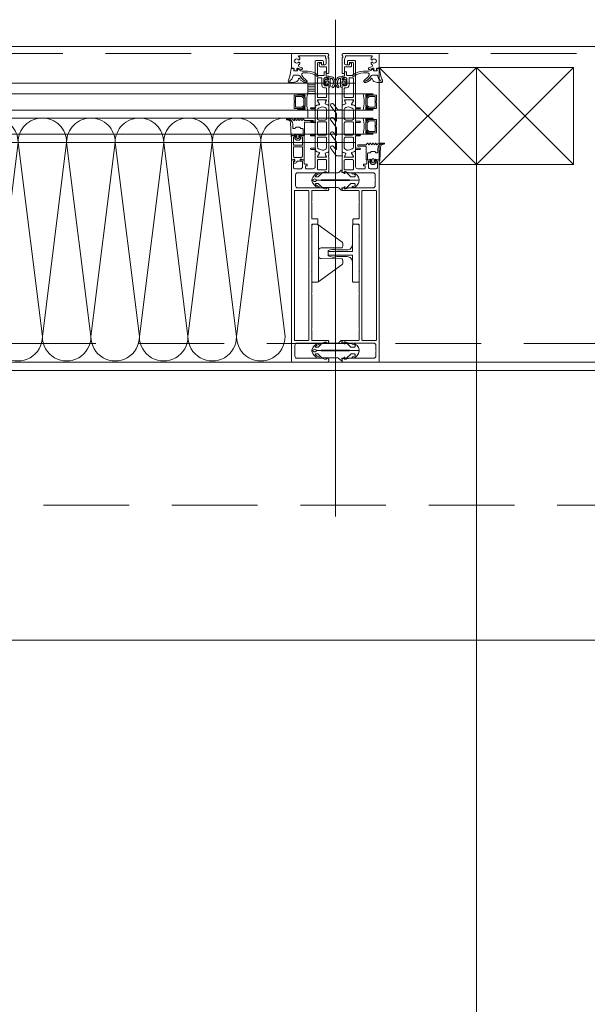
# Model space of a CAD drawing. Header units: millimetres. Extents: x 144573 to 336993, y 74252 to 247042.
# Tile 203 of 256: x 157902 to 158323, y 197585 to 198315. Entities that reach past the tile are written whole.
import ezdxf

# ---------------------------------------------------------------- set-up
doc = ezdxf.new("R2010")
doc.units = ezdxf.units.MM
doc.linetypes.add('ČÁRKOVANÁ', pattern=[19.05, 12.7, -6.35])
for name, color, linetype, lineweight in [('FASÁDA DETAILNÍ', 255, 'Continuous', 0), ('NOVA', 255, 'Continuous', 0), ('TENKA', 255, 'Continuous', 0)]:
    doc.layers.add(name, color=color, linetype=linetype, lineweight=lineweight)

# ---------------------------------------------------------------- blocks, each defined once
blk = doc.blocks.new('244748_a')
blk.add_lwpolyline([(8.32, -1.69, 0.082248), (6.34, -0.9, -1.09695), (6.94, -0.1, -0.315353), (11.26, -5.15, -0.480529), (10.87, -5.64), (4.27, -5.64), (4.08, -5.45), (-16.53, -5.45), (-16.72, -5.64), (-20.43, -5.64, 0.574019), (-21.93, -4.78), (-22.99, -5.4, 0.524827), (-22.99, -5.9), (-21.93, -6.52, 0.574021), (-20.43, -5.66), (-16.72, -5.66), (-16.53, -5.85), (4.08, -5.85), (4.27, -5.66), (10.87, -5.66, -0.480529), (11.26, -6.15, -0.326229), (6.88, -11.09, -1.09695), (6.28, -10.3, 0.081457), (8.32, -9.61, 0.599203), (7.48, -8.05), (5.52, -8.05, 0.198965), (5.17, -8.2), (2.22, -11.15), (0.93, -12.01, -0.738038), (0.51, -11.62), (0.87, -11, 1), (0.35, -10.7), (0, -11.3), (-0.98, -11.3, 0.619205), (-1.45, -12.06), (-1.28, -12.43, -0.808139), (-2.04, -13.04), (-3.63, -11.44, 0.198906), (-4.34, -11.15), (-14.99, -11.15, -0.198936), (-16.76, -10.42), (-18.98, -8.2, 0.198942), (-19.33, -8.05), (-20.67, -8.05, 0.500217), (-21.09, -8.73, 0.122037), (-18.5, -10.27, -1.093735), (-19.1, -11.07, -0.240768), (-23.7, -6.07, -0.106226), (-23.7, -5.23, -0.256232), (-19, -0.13, -1.093735), (-18.4, -0.92, 0.116856), (-21.09, -2.57, 0.500217), (-20.67, -3.25), (-19.33, -3.25, 0.198942), (-18.98, -3.1), (-16.75, -0.88, -0.198936), (-14.99, -0.15), (-4.34, -0.15, 0.198907), (-3.63, 0.14), (-2.04, 1.74, -0.808139), (-1.28, 1.13), (-1.45, 0.76, 0.619205), (-0.98, 0), (0, 0), (0.35, -0.6, 1), (0.87, -0.3), (0.51, 0.32, -0.738038), (0.93, 0.71), (2.22, -0.15), (5.17, -3.1, 0.198965), (5.52, -3.25), (7.48, -3.25, 0.599203)], format="xyb", close=True)
blk = doc.blocks.new('236134_0100_s_v')
for points in [[(22.8, -23), (22.8, -5), (42, -5, 0.414214), (43, -4), (43, -1, 0.414214), (42, 0), (1, 0, 0.414214), (0, -1), (0, -4, 0.414214), (1, -5), (20.2, -5), (20.2, -23)], [(15, -5, -0.414214), (19, -9), (19, -16.57, 0.165764), (19.53, -23), (23.47, -23, 0.165764), (24, -16.57), (24, -9, -0.414214), (28, -5)]]:
    blk.add_lwpolyline(points, format="xyb")
blk = doc.blocks.new('236134_0200_s_v')
for points in [[(19.58, 5, -0.41166), (17.58, 6.98), (17.45, 22.25, 0.344217), (17.07, 22.73), (16, 23), (14, 23, 0.240828), (13.19, 22.59), (0.19, 4.59)], [(23.42, 5, 0.41166), (25.42, 6.98), (25.55, 22.25, -0.344217), (25.93, 22.73), (27, 23), (29, 23, -0.240828), (29.81, 22.59), (42.81, 4.59)]]:
    blk.add_lwpolyline(points, format="xyb")
blk.add_lwpolyline([(42, 5), (1, 5, 0.414214), (0, 4), (0, 1, 0.414214), (1, 0), (42, 0, 0.414214), (43, 1), (43, 4, 0.414214)], format="xyb", close=True)
blk = doc.blocks.new('284336')
for points in [[(-0.7, -9.6), (-10, -9.6, 0.414511), (-10.51, -10.11), (-10.51, -15.51, -1), (-11.69, -15.51), (-11.69, -9.6), (-12.69, -8.95, -0.668884), (-12.6, -8.23), (-11.99, -8.01, 0.766384), (-11.99, -7.21), (-12.6, -6.99, -0.76831), (-12.6, -6.23), (-11.99, -6.01, 0.766384), (-11.99, -5.21), (-12.6, -4.99, -0.76831), (-12.6, -4.23), (-11.99, -4.01, 0.766384), (-11.99, -3.21), (-12.6, -2.99, -0.877523), (-12.5, -2.22), (-12.1, -2.22, 0.698129), (-11.83, -1.5, -0.220231), (-12.89, 0.78), (-12.89, 3.45, -0.157143), (-12.82, 3.68), (-12.69, 3.42, -0.067482), (-12.48, 2.53, 0.393136), (-8.66, -1.02), (-6.1, -1.02, -0.414214), (-5.61, -1.51), (-5.61, -2.22, -0.267949), (-5.85, -2.65), (-6.35, -2.93, 0.267949), (-6.61, -3.38), (-6.61, -5.84, 0.267949), (-6.35, -6.29), (-5.85, -6.57, -0.267949), (-5.61, -7), (-5.61, -8.11, 0.414215), (-5.1, -8.62), (-0.41, -8.62), (-0.41, -9.31, -0.414212), (-0.7, -9.6)], [(-0.41, 0), (-0.41, -2, 0.990243), (-0.4, -3.02), (0.9, -3.02, 0.414214), (1.21, -2.71), (1.21, -2.61, -0.668123), (1.71, -2.4), (2.75, -3.45, -0.199004), (2.89, -3.79), (2.89, -5.43, -0.199038), (2.75, -5.77), (1.71, -6.82, -0.668191), (1.21, -6.61), (1.21, -6.51, 0.414214), (0.9, -6.2), (-0.4, -6.2, 0.990269), (-0.41, -7.22), (-0.41, -8.6), (-5.1, -8.6, -0.414215), (-5.59, -8.11), (-5.59, -7, 0.267949), (-5.84, -6.56), (-6.34, -6.27, -0.267949), (-6.59, -5.84), (-6.59, -3.38, -0.267949), (-6.34, -2.95), (-5.84, -2.66, 0.267949), (-5.59, -2.22), (-5.59, -1.51, 0.414214), (-6.1, -1), (-8.66, -1, -0.393156), (-12.46, 2.53, 0.067572), (-12.67, 3.43), (-12.8, 3.7, -0.637545), (-12.12, 3.53), (-11.92, 2.53, 0.344315), (-10.06, 0.91), (0, 0.38, -0.406913), (0.39, 0), (-0.41, 0)], [(1.7, -4.31, 0.414235), (1.2, -3.81), (-0.7, -3.81, 0.414214), (-1.2, -4.31), (-1.2, -4.91, 0.414214), (-0.7, -5.41), (1.2, -5.41, 0.414235), (1.7, -4.91), (1.7, -4.31)]]:
    blk.add_lwpolyline(points, format="xyb", close=True)
blk = doc.blocks.new('nesystémový nástavec 18')
for p, q in [((-18, 6.8), (-18, 8.8)), ((-17.5, 9.3), (-15.36, 9.3)), ((-11, 8), (-17, 8)), ((-17, 8), (-17, 6.3)), ((-15.36, 9.3), (0, 9.3)), ((-11, 1.3), (-11, 8)), ((-2.8, 8), (-9.7, 8)), ((-9.7, 1.3), (-9.7, 8)), ((-0.5, 7.3), (-0.5, 6.8)), ((0, 9.3), (0, 7.8)), ((-18, 0.5), (-18, 1.8)), ((-17, 6.3), (-17.5, 6.3)), ((-17.5, 2.3), (-17, 2.3)), ((-1.8, 0), (-17.5, 0)), ((-17, 2.3), (-17, 1.3)), ((-17, 1.3), (-11, 1.3)), ((-9.7, 1.3), (-2.8, 1.3)), ((-1.8, 2.3), (-1.8, 7)), ((0, 0), (-1.8, 0)), ((-0.4, 2.23), (-0.5, 2.04)), ((-0.5, 2.04), (-0.5, 2)), ((0, 6.3), (0.55, 6.3)), ((1.2, 2.44), (0, 2.44)), ((0, 1.5), (0, 0)), ((0.55, 6.3), (0.95, 5.9)), ((0.95, 5.9), (0.95, 4.8)), ((0.95, 4.8), (0.95, 4.14)), ((0.95, 4.14), (1.2, 4.14)), ((1.2, 1.85), (1.2, 2.44)), ((1.4, 3.94), (1.4, 3.84)), ((1.6, 3.64), (1.6, 3.64)), ((1.8, 1.37), (1.7, 1.35)), ((2.25, 1.63), (1.8, 1.37)), ((2.4, 2.84), (2.4, 1.89))]:
    blk.add_line(p, q)
for centre, radius, start, end in [((-17.5, 8.8), 0.5, 90, 180), ((-15.36, 9.8), 0.5, 270, 270.08399), ((-2.8, 7), 1, 0, 90), ((0, 7.3), 0.5, 89.99553, 180.00709), ((-17.5, 6.8), 0.5, 180.0012, 269.9988), ((-17.5, 1.8), 0.5, 89.99896, 180.00017), ((-17.5, 0.5), 0.5, 180, 270.00001), ((-2.8, 2.3), 1, 270, 0), ((0, 6.8), 0.5, 179.9949, 270.00597), ((0, 2), 0.5, 179.97164, 270.03273), ((0, 1.94), 0.5, 89.99745, 144.0007), ((0.75, 4.8), 0.2, 359.96561, 0.03439), ((1.2, 3.94), 0.2, 359.97072, 90.02491), ((1.7, 1.85), 0.5, 179.99915, 269.99998), ((1.6, 3.84), 0.2, 179.97371, 270.03503), ((1.6, 2.84), 0.8, 0.00648, 89.99188), ((2.1, 1.89), 0.3, 299.98153, 0.0183)]:
    blk.add_arc(centre, radius, start, end)
blk = doc.blocks.new('433270')
blk.add_lwpolyline([(1, 0, 0.414364), (0, -1), (0, -1.4, 0.255924), (0.23, -1.83, -0.547723), (0.23, -3.17, 0.255924), (0, -3.6), (0, -14.6, 0.414214), (0.3, -14.9), (1.2, -14.9, 0.414214), (1.7, -14.4), (1.7, -10.3, -0.414214), (2, -10), (6, -10, 0.414248), (7, -9), (7, -7.7, 0.414179), (6.5, -7.2), (5.7, -7.2, 0.414232), (5.4, -7.5), (5.4, -8.2, -0.414198), (5.1, -8.5), (2.8, -8.5, -0.414204), (1.8, -7.5), (1.8, -4.49, -0.147432), (1.97, -3.94, 0.147461), (2.4, -2.5), (2.4, -2.3, -0.414214), (2.9, -1.8), (21.87, -1.8, -0.668178), (22.22, -2.65), (22.16, -2.72, 1), (21.59, -3.29), (21.52, -3.35, 0.198912), (21.38, -3.71), (21.38, -4.05, 0.414214), (22.08, -4.75), (22.38, -4.75, 0.576988), (22.64, -4.3, -0.311246), (24.56, -4.3, 0.576988), (24.82, -4.75), (25.3, -4.75, -0.260065), (25.3, -6.65), (24.82, -6.65, 0.576988), (24.56, -7.1, -0.311246), (22.64, -7.1, 0.576988), (22.38, -6.65), (22.08, -6.65, 0.414214), (21.38, -7.35), (21.38, -7.61, 0.267949), (21.63, -8.04), (21.89, -8.2, -0.637047), (21.73, -10), (19.83, -10.7, 0.315299), (19.5, -11.17), (19.5, -11.49, 0.520567), (20.17, -11.96), (22.83, -10.99, -0.520567), (23.5, -11.46), (23.5, -12.5, 0.414062), (24, -13), (25, -13, 0.414186), (25.5, -12.5), (25.5, -11.5, -0.414182), (26, -11), (27, -11, 0.414214), (27.5, -10.5), (27.5, -0.5, 0.414214), (27, 0), (1, 0)], format="xyb", close=True)
blk = doc.blocks.new('284325')
for points in [[(0.84, -5.23, -0.560316), (0.94, -4.73), (1.94, -4.36, 0.3153), (2.14, -4.08), (2.14, -1.89, 0.451558), (1.8, -1.59), (0.9, -1.7, -0.399586), (0.57, -1.46), (0.3, -0.07, -0.415977), (0.53, 0.29, 0.024107), (6.15, 1.24, 0.076636), (8.99, 2.34, -0.577615), (10.79, 1.3), (10.02, 1.37, 0.283171), (9.08, 0.9, -0.168429), (7.07, -0.74), (5.9, -1.16, 0.315302), (5.24, -2.1), (5.24, -4.21, 0.269719), (6.76, -6.82, -0.194797), (10.18, -11.53, -0.342663), (9.17, -11.17, 0.119207), (5.43, -7.59, 0.578571), (3.63, -8.62), (3.63, -11.77, 0.176415), (6.16, -18.72, -1), (5.24, -19.49, -0.176415), (2.43, -11.77), (2.43, -8.89, 0.208286), (0.84, -5.23)], [(8.95, -6.65), (10.32, -8.78, -0.134555), (10.79, -10.63, -0.339795), (10.19, -11.53, 0.194788), (6.76, -6.81, -0.269736), (5.25, -4.21), (5.25, -2.1, -0.315302), (5.9, -1.17), (7.07, -0.74, 0.168429), (9.09, 0.89, -0.283167), (10.01, 1.36), (10.79, 1.29), (10.79, -0.74, -0.070852), (10.71, -1.3), (9.95, -3.93, -0.241839), (9.08, -4.83), (7.93, -5.22, 0.836024), (8.08, -6.19), (8.11, -6.19, -0.255349), (8.95, -6.65)]]:
    blk.add_lwpolyline(points, format="xyb", close=True)
blk = doc.blocks.new('*U1335')
for points in [[(0, 0, 0.414243), (0.1, 0.1), (0, 0.9, -1.0001), (0.2, 0.9), (0.1, 0.1, 0.414228), (0.2, 0, 0.414228)], [(0.2, 0, 0.414243), (0.3, 0.1), (0.2, 0.9, -1.0001), (0.4, 0.9), (0.3, 0.1, 0.414228), (0.4, 0, 0.414228)], [(0.4, 0, 0.414243), (0.5, 0.1), (0.4, 0.9, -1.0001), (0.6, 0.9), (0.5, 0.1, 0.414228), (0.6, 0, 0.414228)], [(0.6, 0, 0.414243), (0.7, 0.1), (0.6, 0.9, -1.0001), (0.8, 0.9), (0.7, 0.1, 0.414228), (0.8, 0, 0.414228)], [(0.8, 0, 0.414243), (0.9, 0.1), (0.8, 0.9, -1.0001), (1, 0.9), (0.9, 0.1, 0.414228), (1, 0, 0.414228)], [(1, 0, 0.414243), (1.1, 0.1), (1, 0.9, -1.0001), (1.2, 0.9), (1.1, 0.1, 0.414228), (1.2, 0, 0.414228)], [(1.2, 0, 0.414243), (1.3, 0.1), (1.2, 0.9, -1.0001), (1.4, 0.9), (1.3, 0.1, 0.414228), (1.4, 0, 0.414228)], [(1.4, 0, 0.414243), (1.5, 0.1), (1.4, 0.9, -1.0001), (1.6, 0.9), (1.5, 0.1, 0.414228), (1.6, 0, 0.414228)], [(1.6, 0, 0.414243), (1.7, 0.1), (1.6, 0.9, -1.0001), (1.8, 0.9), (1.7, 0.1, 0.414228), (1.8, 0, 0.414228)], [(1.8, 0, 0.414243), (1.9, 0.1), (1.8001, 0.9, -1.0001), (2, 0.9), (1.9001, 0.1, 0.414228), (2, 0, 0.414228)]]:
    blk.add_lwpolyline(points, format="xyb")
blk = doc.blocks.new('288126')
for points in [[(-16.5, 0), (16.5, 0)], [(-21.36, -6.34), (-17.8, -3.69)], [(-14.71, -4.5), (-19.87, -8.34)], [(-17, -2.08), (-17, -0.5)], [(-8.83, -4.3), (-14.11, -4.3)], [(-10.96, -6.34), (-8.71, -4.66)], [(-4.31, -4.5), (-9.47, -8.34)], [(1.81, -4.3), (-3.71, -4.3)], [(-0.35, -6.36), (1.93, -4.66)], [(6.33, -4.5), (1.14, -8.37)], [(12.21, -4.3), (6.93, -4.3)], [(10.05, -6.36), (12.33, -4.66)], [(16.6, -4.6), (11.54, -8.37)], [(17, -0.5), (17, -3.8)]]:
    blk.add_lwpolyline(points)
for centre, radius, start, end in [((16.5, -0.5), 0.5, 0, 90), ((-20.61, -7.34), 1.25, 126.70591, 306.70591), ((-16.5, -0.5), 0.5, 90, 180), ((-10.21, -7.34), 1.25, 126.70591, 306.70591), ((0.4, -7.37), 1.25, 126.70591, 306.70591), ((10.8, -7.37), 1.25, 126.70591, 306.70591), ((16, -3.8), 1, 306.70591, 0)]:
    blk.add_arc(centre, radius, start, end)
at = {"extrusion": (0, 0, -1)}
for centre, radius, start, end in [((19, -2.08), 2, 180, 233.29409), ((14.11, -5.3), 1, 53.29409, 90), ((8.83, -4.5), 0.2, 90, 233.29409), ((3.71, -5.3), 1, 53.29409, 90), ((-1.81, -4.5), 0.2, 90, 233.29409), ((-6.93, -5.3), 1, 53.29409, 90), ((-12.21, -4.5), 0.2, 90, 233.29409)]:
    blk.add_arc(centre, radius, start, end, dxfattribs=at)
blk = doc.blocks.new('246426')
for points in [[(-1.84, 0.64), (-2.86, -0.38, 0.198926), (-3.15, -1.09), (-3.15, -2.31, 0.198926), (-2.86, -3.02), (-1.84, -4.04, 0.637051), (-1.5, -3.92), (-1.45, -3.4), (-0.3, -3.4, -0.41484), (0, -3.7), (0, -5.19, 0.414232), (0.5, -5.69), (2.14, -5.69, 0.071862), (2.2, -5.68, 0.157876), (3.73, -4.64, 0.360336), (3.48, 2.39, 0.964062), (2.54, 1.48, -0.403385), (2.25, -4.34, -0.190964), (2.11, -4.39), (1.7, -4.39, -0.414214), (1.2, -3.89), (1.2, 1.31, 0.414201), (0.2, 2.31), (0, 2.31), (0, 0.3, -0.414214), (-0.3, 0), (-1.45, 0), (-1.5, 0.52, 0.637051), (-1.84, 0.64)], [(-2.25, -1.4, -0.414214), (-1.85, -1), (-0.4, -1, -0.414214), (0, -1.4), (0, -2, -0.414214), (-0.4, -2.4), (-1.85, -2.4, -0.414214), (-2.25, -2), (-2.25, -1.4)]]:
    blk.add_lwpolyline(points, format="xyb", close=True)

msp = doc.modelspace()

# ---------------------------------------------------------------- hatches: boundary and pattern name
at = {"layer": 'FASÁDA DETAILNÍ'}
h = msp.add_hatch(dxfattribs=at)
h.set_pattern_fill('ANSI31', color=256, scale=0.5, angle=495)
h.set_pattern_definition([(180, (147801.5588, 130529.9017), (-7e-16, -1.5875), [])])
h.paths.add_polyline_path([(158115.98, 198260.259), (158121.48, 198260.259), (158121.48, 198268.259), (158115.98, 198268.259)])

# ---------------------------------------------------------------- linework, layer by layer
for p, q in [((158136.48, 198315.204), (158136.48, 197946.967)), ((157106.98, 198268.259), (158151.48, 198268.259)), ((157706.98, 198268.259), (158115.98, 198268.259)), ((158115.98, 198268.259), (158115.98, 198260.259)), ((158164.518, 198260.259), (157106.98, 198260.259)), ((158115.98, 198260.259), (157706.98, 198260.259)), ((157106.98, 198248.259), (158164.518, 198248.259)), ((157706.98, 198248.259), (158115.98, 198248.259)), ((158115.98, 198242.259), (158115.98, 198248.259)), ((158164.518, 198242.259), (157106.98, 198242.259)), ((158115.98, 198242.259), (157706.98, 198242.259)), ((146726.48, 198230.259), (158164.518, 198230.259)), ((158151.479, 198224.259), (146726.48, 198224.259)), ((159754.98, 198061.259), (157117.98, 198061.259))]:
    msp.add_line(p, q, dxfattribs=at)
for points in [[(173301.48, 174615.259), (146721.48, 174615.259), (146721.48, 198295.259), (173301.48, 198295.259)], [(158240.98, 198207.758), (158240.98, 198279.758), (158168.98, 198279.758), (158168.98, 198207.758)], [(158312.98, 198207.758), (158312.98, 198279.758), (158240.98, 198279.758), (158240.98, 198207.758)], [(158115.98, 198268.259), (158121.48, 198268.259), (158121.48, 198260.259), (158115.98, 198260.259)], [(158105.98, 198249.259), (158111.98, 198249.259), (158113.98, 198251.259), (158113.98, 198257.259), (158111.98, 198259.259), (158105.98, 198259.259), (158105.98, 198254.759), (158106.48, 198254.759), (158106.48, 198253.759), (158105.98, 198253.759)], [(158106.98, 198258.259), (158106.98, 198250.259), (158111.566, 198250.259), (158112.98, 198251.673), (158112.98, 198256.706), (158111.566, 198258.259)], [(158166.98, 198249.259), (158160.98, 198249.259), (158158.98, 198251.259), (158158.98, 198257.259), (158160.98, 198259.259), (158166.98, 198259.259), (158166.98, 198254.759), (158166.48, 198254.759), (158166.48, 198253.759), (158166.98, 198253.759)], [(158165.98, 198258.259), (158165.98, 198250.259), (158161.394, 198250.259), (158159.98, 198251.673), (158159.98, 198256.706), (158161.394, 198258.259)], [(158166.98, 198231.259), (158160.98, 198231.259), (158158.98, 198233.259), (158158.98, 198239.259), (158160.98, 198241.259), (158166.98, 198241.259), (158166.98, 198236.759), (158166.48, 198236.759), (158166.48, 198235.759), (158166.98, 198235.759)], [(158165.98, 198240.259), (158165.98, 198232.259), (158161.394, 198232.259), (158159.98, 198233.673), (158159.98, 198238.706), (158161.394, 198240.259)], [(173061.48, 174855.259), (146961.48, 174855.259), (146961.48, 198055.259), (173061.48, 198055.259)]]:
    msp.add_lwpolyline(points, close=True, dxfattribs=at)
at = {"layer": 'FASÁDA DETAILNÍ', "linetype": 'ČÁRKOVANÁ', "ltscale": 5}
for points in [[(173296.48, 174620.259), (146726.48, 174620.259), (146726.48, 198290.259), (173296.48, 198290.259)], [(173081.48, 174835.259), (146941.48, 174835.259), (146941.48, 198075.259), (173081.48, 198075.259)], [(172961.48, 174955.259), (147061.48, 174955.259), (147061.48, 197955.259), (172961.48, 197955.259)]]:
    msp.add_lwpolyline(points, close=True, dxfattribs=at)
at = {"layer": 'FASÁDA DETAILNÍ'}
for points in [[(158131.48, 198255.759), (158131.48, 198266.758, 0.4144257), (158130.98, 198267.259), (158130.487, 198267.259), (158130.487, 198266.259), (158128.987, 198266.259, -0.4142136), (158127.987, 198267.259), (158127.987, 198268.759, -0.3999851), (158127.987, 198269.759), (158127.987, 198271.259, -0.4142136), (158128.987, 198272.259), (158130.48, 198272.259), (158130.48, 198271.259), (158130.98, 198271.259, 0.4144559), (158131.48, 198271.759), (158131.479, 198273.059, 0.4139712), (158131.179, 198273.359), (158129.98, 198273.359, -0.4142136), (158129.68, 198273.659), (158129.68, 198276.659), (158128.68, 198276.659, 0.4142136), (158128.18, 198276.159), (158128.18, 198274.259, -0.4142136), (158127.68, 198273.759), (158124.18, 198273.759, -0.4142056), (158123.18, 198274.759), (158123.18, 198283.059, -0.4142063), (158123.68, 198283.559), (158125.58, 198283.559, -0.414219), (158126.08, 198283.059), (158126.08, 198282.259, 0.4142136), (158126.58, 198281.759), (158127.08, 198281.759, 0.4142136), (158127.58, 198282.259), (158127.58, 198284.059, 0.4142136), (158126.58, 198285.059), (158122.48, 198285.059, 0.4142136), (158121.48, 198284.059), (158121.48, 198255.759), (158121.48, 198251.658, 0.5773503), (158122.08, 198251.312), (158122.943, 198251.81), (158124.435, 198252.238, 0.4887011), (158124.612, 198252.677), (158123.18, 198255.143), (158123.18, 198255.564, -0.4325656), (158123.38, 198255.759), (158129.685, 198255.759, -0.5483974), (158129.87, 198255.477), (158128.802, 198253.093, 0.4253361), (158128.91, 198252.826), (158130.933, 198252.009, 0.5315625), (158131.483, 198252.38), (158131.483, 198254.445, 0.2313061), (158131.367, 198254.681, -0.3061853), (158131.263, 198255.001), (158131.48, 198255.759)], [(158141.48, 198255.759), (158141.48, 198266.758, -0.4144257), (158141.98, 198267.259), (158142.473, 198267.259), (158142.473, 198266.259), (158143.973, 198266.259, 0.4142136), (158144.973, 198267.259), (158144.973, 198268.759, 0.3999851), (158144.973, 198269.759), (158144.973, 198271.259, 0.4142136), (158143.973, 198272.259), (158142.48, 198272.259), (158142.48, 198271.259), (158141.98, 198271.259, -0.4144559), (158141.48, 198271.759), (158141.481, 198273.059, -0.4139712), (158141.781, 198273.359), (158142.98, 198273.359, 0.4142136), (158143.28, 198273.659), (158143.28, 198276.659), (158144.28, 198276.659, -0.4142136), (158144.78, 198276.159), (158144.78, 198274.259, 0.4142136), (158145.28, 198273.759), (158148.78, 198273.759, 0.4142056), (158149.78, 198274.759), (158149.78, 198283.059, 0.4142063), (158149.28, 198283.559), (158147.38, 198283.559, 0.414219), (158146.88, 198283.059), (158146.88, 198282.259, -0.4142136), (158146.38, 198281.759), (158145.88, 198281.759, -0.4142136), (158145.38, 198282.259), (158145.38, 198284.059, -0.4142136), (158146.38, 198285.059), (158150.48, 198285.059, -0.4142136), (158151.48, 198284.059), (158151.48, 198255.759), (158151.48, 198251.658, -0.5773503), (158150.88, 198251.312), (158150.017, 198251.81), (158148.525, 198252.238, -0.4887011), (158148.348, 198252.677), (158149.78, 198255.143), (158149.78, 198255.564, 0.4325656), (158149.58, 198255.759), (158143.275, 198255.759, 0.5483974), (158143.09, 198255.477), (158144.158, 198253.093, -0.4253361), (158144.051, 198252.826), (158142.027, 198252.009, -0.5315625), (158141.478, 198252.38), (158141.478, 198254.445, -0.2313061), (158141.593, 198254.681, 0.3061853), (158141.697, 198255.001), (158141.48, 198255.759)], [(158123.18, 198257.959), (158123.18, 198271.659, -0.4142136), (158123.68, 198272.159), (158125.887, 198272.159, -0.4142136), (158126.387, 198271.659), (158126.387, 198266.688, 0.4111388), (158128.387, 198264.659), (158129.38, 198264.659, -0.4142136), (158129.88, 198264.159), (158129.88, 198257.959, -0.4142136), (158129.38, 198257.459), (158123.68, 198257.459, -0.4142136), (158123.18, 198257.959)], [(158149.78, 198257.959), (158149.78, 198271.659, 0.4142136), (158149.28, 198272.159), (158147.073, 198272.159, 0.4142136), (158146.573, 198271.659), (158146.573, 198266.688, -0.4111388), (158144.573, 198264.659), (158143.58, 198264.659, 0.4142136), (158143.08, 198264.159), (158143.08, 198257.959, 0.4142136), (158143.58, 198257.459), (158149.28, 198257.459, 0.4142136), (158149.78, 198257.959)], [(158131.48, 198217.597), (158131.481, 198229.509), (158131.48, 198251.42, 0.3058367), (158131.167, 198251.883), (158128.88, 198252.806, -0.4253361), (158128.772, 198253.073), (158129.489, 198254.692, 0.5437525), (158128.804, 198255.749), (158123.9, 198255.749, 0.5781822), (158123.381, 198254.847), (158124.642, 198252.655, -0.4885049), (158124.466, 198252.216), (158122.951, 198251.782), (158121.63, 198251.02, 0.2824777), (158121.481, 198250.744), (158121.481, 198250.298, -1.4470094), (158121.349, 198249.948), (158118.381, 198249.948, 1), (158118.381, 198249.148), (158121.349, 198249.148, -1.4470094), (158121.481, 198248.798), (158121.481, 198240.259, -1.4470094), (158121.349, 198239.909), (158118.381, 198239.909, 1), (158118.381, 198239.109), (158121.349, 198239.109, -1.4470094), (158121.481, 198238.758), (158121.481, 198230.259, -1.4470094), (158121.349, 198229.909), (158118.381, 198229.909, 1), (158118.381, 198229.109), (158121.349, 198229.109, -1.4470094), (158121.481, 198228.758), (158121.481, 198220.219, -1.4470094), (158121.349, 198219.869), (158118.381, 198219.869, 1), (158118.381, 198219.069), (158121.349, 198219.069, -1.4470094), (158121.481, 198218.718), (158121.481, 198218.273, 0.2824777), (158121.63, 198217.997), (158122.951, 198217.235), (158124.466, 198216.801, -0.4885049), (158124.642, 198216.361), (158123.381, 198214.17, 0.5781822), (158123.9, 198213.269), (158128.804, 198213.269, 0.5437525), (158129.489, 198214.325), (158128.772, 198215.944, -0.4253361), (158128.88, 198216.211), (158131.167, 198217.134, 0.3058367), (158131.48, 198217.597)], [(158129.881, 198248.709), (158129.881, 198241.809, -0.4142178), (158128.881, 198240.809), (158124.081, 198240.809, -0.4142178), (158123.081, 198241.809), (158123.081, 198248.171, -0.305619), (158124.018, 198249.561), (158125.943, 198250.34, -0.1764286), (158127.994, 198250.412), (158128.845, 198250.135, -0.3249157), (158129.881, 198248.709)], [(158141.48, 198217.597), (158141.479, 198229.509), (158141.48, 198251.42, -0.3058367), (158141.793, 198251.883), (158144.08, 198252.806, 0.4253361), (158144.188, 198253.073), (158143.471, 198254.692, -0.5437525), (158144.156, 198255.749), (158149.06, 198255.749, -0.5781822), (158149.579, 198254.847), (158148.318, 198252.655, 0.4885049), (158148.494, 198252.216), (158150.009, 198251.782), (158151.33, 198251.02, -0.2824777), (158151.479, 198250.744), (158151.479, 198250.298, 1.4470094), (158151.612, 198249.948), (158154.579, 198249.948, -1), (158154.579, 198249.148), (158151.612, 198249.148, 1.4470094), (158151.479, 198248.798), (158151.479, 198240.259, 1.4470094), (158151.612, 198239.909), (158154.579, 198239.909, -1), (158154.579, 198239.109), (158151.612, 198239.109, 1.4470094), (158151.479, 198238.758), (158151.479, 198230.259, 1.4470094), (158151.612, 198229.909), (158154.579, 198229.909, -1), (158154.579, 198229.109), (158151.612, 198229.109, 1.4470094), (158151.479, 198228.758), (158151.479, 198220.219, 1.4470094), (158151.612, 198219.869), (158154.579, 198219.869, -1), (158154.579, 198219.069), (158151.612, 198219.069, 1.4470094), (158151.479, 198218.718), (158151.479, 198218.273, -0.2824777), (158151.33, 198217.997), (158150.009, 198217.235), (158148.494, 198216.801, 0.4885049), (158148.318, 198216.361), (158149.579, 198214.17, -0.5781822), (158149.06, 198213.269), (158144.156, 198213.269, -0.5437525), (158143.471, 198214.325), (158144.188, 198215.944, 0.4253361), (158144.08, 198216.211), (158141.793, 198217.134, -0.3058367), (158141.48, 198217.597)], [(158143.079, 198248.709), (158143.079, 198241.809, 0.4142178), (158144.079, 198240.809), (158148.879, 198240.809, 0.4142178), (158149.879, 198241.809), (158149.879, 198248.171, 0.305619), (158148.942, 198249.561), (158147.018, 198250.34, 0.1764286), (158144.966, 198250.412), (158144.116, 198250.135, 0.3249157), (158143.079, 198248.709)], [(158129.881, 198238.509), (158129.881, 198230.509, -0.4142136), (158128.881, 198229.509), (158124.081, 198229.509, -0.4142136), (158123.081, 198230.509), (158123.081, 198238.509, -0.4142136), (158124.081, 198239.509), (158128.881, 198239.509, -0.4142136), (158129.881, 198238.509)], [(158143.079, 198238.509), (158143.079, 198230.509, 0.4142136), (158144.079, 198229.509), (158148.879, 198229.509, 0.4142136), (158149.879, 198230.509), (158149.879, 198238.509, 0.4142136), (158148.879, 198239.509), (158144.079, 198239.509, 0.4142136), (158143.079, 198238.509)], [(158129.881, 198227.209), (158129.881, 198220.308, -0.3249157), (158128.845, 198218.882), (158127.994, 198218.605, -0.1764286), (158125.943, 198218.678), (158124.018, 198219.456, -0.305619), (158123.081, 198220.846), (158123.081, 198227.209, -0.4142178), (158124.081, 198228.209), (158128.881, 198228.209, -0.4142178), (158129.881, 198227.209)], [(158143.079, 198227.209), (158143.079, 198220.308, 0.3249157), (158144.116, 198218.882), (158144.966, 198218.605, 0.1764286), (158147.018, 198218.678), (158148.942, 198219.456, 0.305619), (158149.879, 198220.846), (158149.879, 198227.209, 0.4142178), (158148.879, 198228.209), (158144.079, 198228.209, 0.4142178), (158143.079, 198227.209)], [(158103.98, 198062.259), (158103.98, 198210.759, -0.4142136), (158104.48, 198211.259), (158105.78, 198211.259, -0.4142197), (158106.28, 198210.759), (158106.28, 198210.259), (158105.28, 198210.259), (158105.28, 198205.759, 0.4142136), (158106.28, 198204.759), (158110.98, 198204.759, 0.4142136), (158111.98, 198205.759), (158111.98, 198210.259), (158110.28, 198210.259), (158110.28, 198210.759, -0.4142012), (158110.78, 198211.259), (158112.78, 198211.259, -0.4142136), (158113.28, 198210.759), (158113.28, 198208.615, 0.4142136), (158113.78, 198208.115), (158115.58, 198208.115), (158115.58, 198206.864), (158114.38, 198206.864), (158114.38, 198205.059, 0.4142136), (158114.68, 198204.759), (158119.979, 198204.759, 0.4141667), (158121.479, 198206.258), (158121.48, 198213.256), (158121.48, 198217.356, -0.5773503), (158122.08, 198217.703), (158122.943, 198217.204), (158124.435, 198216.777, -0.4887011), (158124.612, 198216.337), (158123.18, 198213.872), (158123.18, 198213.451, 0.4325656), (158123.38, 198213.256), (158129.685, 198213.256, 0.5483974), (158129.87, 198213.538), (158128.802, 198215.922, -0.4253361), (158128.91, 198216.189), (158130.933, 198217.005, -0.5315629), (158131.483, 198216.634), (158131.483, 198214.57, -0.2313061), (158131.367, 198214.334, 0.3061853), (158131.263, 198214.014), (158131.48, 198213.256), (158131.48, 198202.753, -0.4142136), (158130.48, 198201.753), (158129.98, 198201.753), (158129.98, 198202.553), (158128.48, 198202.553), (158127.336, 198201.893, -0.1316504), (158126.836, 198201.759), (158108.472, 198201.759, 0.4142136), (158106.972, 198200.259), (158106.972, 198196.758, 0.3999851), (158106.972, 198195.758), (158106.972, 198192.059, 0.4142136), (158108.472, 198190.559), (158126.836, 198190.559, -0.1316504), (158127.336, 198190.425), (158128.48, 198189.764), (158129.98, 198189.764), (158129.98, 198190.564), (158130.48, 198190.564, -0.4142136), (158131.48, 198189.564), (158131.48, 198189.059, -0.4142136), (158130.98, 198188.559), (158119.38, 198188.559, 0.4142136), (158118.88, 198188.059), (158118.88, 198180.659, 0.3999851), (158118.88, 198179.659), (158118.88, 198168.059, 0.4142136), (158119.38, 198167.559), (158122.98, 198167.559, -0.4142136), (158123.48, 198167.059), (158123.48, 198164.059, -0.4142136), (158122.98, 198163.559), (158119.38, 198163.559, 0.4142136), (158118.88, 198163.059), (158118.88, 198155.759, 0.38324), (158118.88, 198154.759), (158118.88, 198129.259, 0.38324), (158118.88, 198128.259), (158118.88, 198112.759, 0.38324), (158118.88, 198111.759), (158118.88, 198086.259, 0.38324), (158118.88, 198085.259), (158118.88, 198077.959, 0.4142136), (158119.38, 198077.459), (158130.98, 198077.459, -0.4142136), (158131.48, 198076.959), (158131.48, 198076.459, -0.4142136), (158130.48, 198075.459), (158129.98, 198075.459), (158129.98, 198076.259), (158128.48, 198076.259), (158127.326, 198075.593, -0.1169365), (158126.826, 198075.459), (158107.972, 198075.459, 0.4142315), (158106.472, 198073.959), (158106.472, 198070.249, 0.3999851), (158106.472, 198069.249), (158106.472, 198065.759, 0.4142315), (158107.972, 198064.259), (158126.826, 198064.259, -0.1169365), (158127.326, 198064.125), (158128.48, 198063.459), (158129.98, 198063.459), (158129.98, 198064.259), (158130.48, 198064.259, -0.4142136), (158131.48, 198063.259), (158131.48, 198062.259, -0.4142136), (158130.48, 198061.259), (158104.98, 198061.259, -0.4142135), (158103.98, 198062.259)], [(158168.98, 198062.259), (158168.98, 198210.759, 0.4142136), (158168.48, 198211.259), (158167.18, 198211.259, 0.4142197), (158166.68, 198210.759), (158166.68, 198210.259), (158167.68, 198210.259), (158167.68, 198205.759, -0.4142136), (158166.68, 198204.759), (158161.98, 198204.759, -0.4142136), (158160.98, 198205.759), (158160.98, 198210.259), (158162.68, 198210.259), (158162.68, 198210.759, 0.4142012), (158162.18, 198211.259), (158160.18, 198211.259, 0.4142136), (158159.68, 198210.759), (158159.68, 198208.615, -0.4142136), (158159.18, 198208.115), (158157.38, 198208.115), (158157.38, 198206.864), (158158.58, 198206.864), (158158.58, 198205.059, -0.4142136), (158158.28, 198204.759), (158152.981, 198204.759, -0.4141667), (158151.481, 198206.258), (158151.48, 198213.256), (158151.48, 198217.356, 0.5773503), (158150.88, 198217.703), (158150.017, 198217.204), (158148.525, 198216.777, 0.4887011), (158148.348, 198216.337), (158149.78, 198213.872), (158149.78, 198213.451, -0.4325656), (158149.58, 198213.256), (158143.275, 198213.256, -0.5483974), (158143.09, 198213.538), (158144.158, 198215.922, 0.4253361), (158144.051, 198216.189), (158142.027, 198217.005, 0.5315629), (158141.478, 198216.634), (158141.478, 198214.57, 0.2313061), (158141.593, 198214.334, -0.3061853), (158141.697, 198214.014), (158141.48, 198213.256), (158141.48, 198202.753, 0.4142136), (158142.48, 198201.753), (158142.98, 198201.753), (158142.98, 198202.553), (158144.48, 198202.553), (158145.624, 198201.893, 0.1316504), (158146.124, 198201.759), (158164.488, 198201.759, -0.4142136), (158165.988, 198200.259), (158165.988, 198196.758, -0.3999851), (158165.988, 198195.758), (158165.988, 198192.059, -0.4142136), (158164.488, 198190.559), (158146.124, 198190.559, 0.1316504), (158145.624, 198190.425), (158144.48, 198189.764), (158142.98, 198189.764), (158142.98, 198190.564), (158142.48, 198190.564, 0.4142136), (158141.48, 198189.564), (158141.48, 198189.059, 0.4142136), (158141.98, 198188.559), (158153.58, 198188.559, -0.4142136), (158154.08, 198188.059), (158154.08, 198180.659, -0.3999851), (158154.08, 198179.659), (158154.08, 198168.059, -0.4142136), (158153.58, 198167.559), (158149.98, 198167.559, 0.4142136), (158149.48, 198167.059), (158149.48, 198164.059, 0.4142136), (158149.98, 198163.559), (158153.58, 198163.559, -0.4142136), (158154.08, 198163.059), (158154.08, 198155.759, -0.38324), (158154.08, 198154.759), (158154.08, 198129.259, -0.38324), (158154.08, 198128.259), (158154.08, 198112.759, -0.38324), (158154.08, 198111.759), (158154.08, 198086.259, -0.38324), (158154.08, 198085.259), (158154.08, 198077.959, -0.4142136), (158153.58, 198077.459), (158141.98, 198077.459, 0.4142136), (158141.48, 198076.959), (158141.48, 198076.459, 0.4142136), (158142.48, 198075.459), (158142.98, 198075.459), (158142.98, 198076.259), (158144.48, 198076.259), (158145.634, 198075.593, 0.1169365), (158146.134, 198075.459), (158164.988, 198075.459, -0.4142315), (158166.488, 198073.959), (158166.488, 198070.249, -0.3999851), (158166.488, 198069.249), (158166.488, 198065.759, -0.4142315), (158164.988, 198064.259), (158146.134, 198064.259, 0.1169365), (158145.634, 198064.125), (158144.48, 198063.459), (158142.98, 198063.459), (158142.98, 198064.259), (158142.48, 198064.259, 0.4142136), (158141.48, 198063.259), (158141.48, 198062.259, 0.4142136), (158142.48, 198061.259), (158167.98, 198061.259, 0.4142135), (158168.98, 198062.259)], [(158129.38, 198203.959, 0.4142136), (158129.88, 198204.459), (158129.88, 198210.959, 0.4142136), (158129.38, 198211.459), (158123.68, 198211.459, 0.4142136), (158123.18, 198210.959), (158123.18, 198204.459, 0.4142136), (158123.68, 198203.959), (158129.38, 198203.959)], [(158143.58, 198203.959, -0.4142136), (158143.08, 198204.459), (158143.08, 198210.959, -0.4142136), (158143.58, 198211.459), (158149.28, 198211.459, -0.4142136), (158149.78, 198210.959), (158149.78, 198204.459, -0.4142136), (158149.28, 198203.959), (158143.58, 198203.959)], [(158106.08, 198188.059), (158106.08, 198077.959, 0.4142136), (158106.58, 198077.459), (158116.28, 198077.459, 0.4142136), (158116.78, 198077.959), (158116.78, 198188.059, 0.4142136), (158116.28, 198188.559), (158106.58, 198188.559, 0.4142136), (158106.08, 198188.059)], [(158166.88, 198188.059), (158166.88, 198077.959, -0.4142136), (158166.38, 198077.459), (158156.68, 198077.459, -0.4142136), (158156.18, 198077.959), (158156.18, 198188.059, -0.4142136), (158156.68, 198188.559), (158166.38, 198188.559, -0.4142136), (158166.88, 198188.059)]]:
    msp.add_lwpolyline(points, format="xyb", close=True, dxfattribs=at)
for points in [[(158168.98, 198207.758), (158240.98, 198279.758)], [(158168.98, 198279.758), (158240.98, 198207.758)], [(158240.98, 198207.758), (158312.98, 198279.758)], [(158240.98, 198279.758), (158312.98, 198207.758)], [(158240.98, 198207.758), (158240.98, 197337.258)], [(158104.98, 198061.259), (157717.98, 198061.259)]]:
    msp.add_lwpolyline(points, dxfattribs=at)
for centre, radius, start, end in [((158108.117, 198259.759), 0.596, 303.03656, 56.96344), ((158108.41, 198259.759), 0.596, 303.03656, 56.96344), ((158108.702, 198259.759), 0.596, 303.03656, 56.96344), ((158108.995, 198259.759), 0.596, 303.03656, 56.96344), ((158109.287, 198259.759), 0.596, 303.03656, 56.96344), ((158109.58, 198259.759), 0.596, 303.03656, 56.96344), ((158109.872, 198259.759), 0.596, 303.03656, 56.96344), ((158110.165, 198259.759), 0.596, 303.03656, 56.96344), ((158110.457, 198259.759), 0.596, 303.03656, 56.96344), ((158110.75, 198259.759), 0.596, 303.03656, 56.96344), ((158111.042, 198259.759), 0.596, 303.03656, 56.96344), ((158111.335, 198259.759), 0.596, 303.03656, 56.96344), ((158111.627, 198259.759), 0.596, 303.03656, 56.96344), ((158111.64, 198259.621), 0.879, 313.994908, 46.496438), ((158111.549, 198259.473), 1.263, 321.965628, 38.499565), ((158111.389, 198259.334), 1.712, 327.294949, 32.685651), ((158111.145, 198259.189), 2.248, 331.527342, 28.402815), ((158110.796, 198259.021), 2.897, 335.306674, 25.295152), ((158110.429, 198258.907), 3.546, 337.293824, 22.409048), ((158137.871, 198254.259), 22.699, 164.672775, 195.327225), ((158135.089, 198254.259), 22.699, 344.672775, 15.327225), ((158162.531, 198258.907), 3.546, 157.590952, 202.706176), ((158162.164, 198259.021), 2.897, 154.704848, 204.693326), ((158161.815, 198259.189), 2.248, 151.597185, 208.472658), ((158161.571, 198259.334), 1.712, 147.314349, 212.705051), ((158161.411, 198259.473), 1.263, 141.500435, 218.034372), ((158161.321, 198259.621), 0.879, 133.503562, 226.005092), ((158161.333, 198259.759), 0.596, 123.03656, 236.96344), ((158161.625, 198259.759), 0.596, 123.03656, 236.96344), ((158161.918, 198259.759), 0.596, 123.03656, 236.96344), ((158162.21, 198259.759), 0.596, 123.03656, 236.96344), ((158162.503, 198259.759), 0.596, 123.03656, 236.96344), ((158162.795, 198259.759), 0.596, 123.03656, 236.96344), ((158163.088, 198259.759), 0.596, 123.03656, 236.96344), ((158163.38, 198259.759), 0.596, 123.03656, 236.96344), ((158163.673, 198259.759), 0.596, 123.03656, 236.96344), ((158163.965, 198259.759), 0.596, 123.03656, 236.96344), ((158164.258, 198259.759), 0.596, 123.03656, 236.96344), ((158164.55, 198259.759), 0.596, 123.03656, 236.96344), ((158164.843, 198259.759), 0.596, 123.03656, 236.96344), ((158111.389, 198249.183), 1.712, 327.314349, 32.705051), ((158111.145, 198249.328), 2.248, 331.597185, 28.472658), ((158110.796, 198249.496), 2.897, 334.704848, 24.693326), ((158110.429, 198249.61), 3.546, 337.590952, 22.706176), ((158162.531, 198249.61), 3.546, 157.293824, 202.409048), ((158162.164, 198249.496), 2.897, 155.306674, 205.295152), ((158161.815, 198249.328), 2.248, 151.527342, 208.402815), ((158161.571, 198249.183), 1.712, 147.294949, 212.685651), ((158108.117, 198248.759), 0.596, 303.03656, 56.96344), ((158108.41, 198248.759), 0.596, 303.03656, 56.96344), ((158108.702, 198248.759), 0.596, 303.03656, 56.96344), ((158108.995, 198248.759), 0.596, 303.03656, 56.96344), ((158109.287, 198248.759), 0.596, 303.03656, 56.96344), ((158109.58, 198248.759), 0.596, 303.03656, 56.96344), ((158109.872, 198248.759), 0.596, 303.03656, 56.96344), ((158110.165, 198248.759), 0.596, 303.03656, 56.96344), ((158110.457, 198248.759), 0.596, 303.03656, 56.96344), ((158110.75, 198248.759), 0.596, 303.03656, 56.96344), ((158111.042, 198248.759), 0.596, 303.03656, 56.96344), ((158111.335, 198248.759), 0.596, 303.03656, 56.96344), ((158111.627, 198248.759), 0.596, 303.03656, 56.96344), ((158111.64, 198248.896), 0.879, 313.503562, 46.005092), ((158111.549, 198249.045), 1.263, 321.500435, 38.034372), ((158161.411, 198249.045), 1.263, 141.965628, 218.499565), ((158161.321, 198248.896), 0.879, 133.994908, 226.496438), ((158161.333, 198248.759), 0.596, 123.03656, 236.96344), ((158161.625, 198248.759), 0.596, 123.03656, 236.96344), ((158161.918, 198248.759), 0.596, 123.03656, 236.96344), ((158162.21, 198248.759), 0.596, 123.03656, 236.96344), ((158162.503, 198248.759), 0.596, 123.03656, 236.96344), ((158162.795, 198248.759), 0.596, 123.03656, 236.96344), ((158163.088, 198248.759), 0.596, 123.03656, 236.96344), ((158163.38, 198248.759), 0.596, 123.03656, 236.96344), ((158163.673, 198248.759), 0.596, 123.03656, 236.96344), ((158163.965, 198248.759), 0.596, 123.03656, 236.96344), ((158164.258, 198248.759), 0.596, 123.03656, 236.96344), ((158164.55, 198248.759), 0.596, 123.03656, 236.96344), ((158164.843, 198248.759), 0.596, 123.03656, 236.96344), ((158135.089, 198236.259), 22.699, 344.672775, 15.327225), ((158162.531, 198240.907), 3.546, 157.590952, 202.706176), ((158162.164, 198241.021), 2.897, 154.704848, 204.693326), ((158161.815, 198241.189), 2.248, 151.597185, 208.472658), ((158161.571, 198241.334), 1.712, 147.314349, 212.705051), ((158161.411, 198241.473), 1.263, 141.500435, 218.034372), ((158161.321, 198241.621), 0.879, 133.503562, 226.005092), ((158161.333, 198241.759), 0.596, 123.03656, 236.96344), ((158161.625, 198241.759), 0.596, 123.03656, 236.96344), ((158161.918, 198241.759), 0.596, 123.03656, 236.96344), ((158162.21, 198241.759), 0.596, 123.03656, 236.96344), ((158162.503, 198241.759), 0.596, 123.03656, 236.96344), ((158162.795, 198241.759), 0.596, 123.03656, 236.96344), ((158163.088, 198241.759), 0.596, 123.03656, 236.96344), ((158163.38, 198241.759), 0.596, 123.03656, 236.96344), ((158163.673, 198241.759), 0.596, 123.03656, 236.96344), ((158163.965, 198241.759), 0.596, 123.03656, 236.96344), ((158164.258, 198241.759), 0.596, 123.03656, 236.96344), ((158164.55, 198241.759), 0.596, 123.03656, 236.96344), ((158164.843, 198241.759), 0.596, 123.03656, 236.96344), ((158162.531, 198231.61), 3.546, 157.293824, 202.409048), ((158162.164, 198231.496), 2.897, 155.306674, 205.295152), ((158161.815, 198231.328), 2.248, 151.527342, 208.402815), ((158161.571, 198231.183), 1.712, 147.294949, 212.685651), ((158161.411, 198231.045), 1.263, 141.965628, 218.499565), ((158161.321, 198230.896), 0.879, 133.994908, 226.496438), ((158161.333, 198230.759), 0.596, 123.03656, 236.96344), ((158161.625, 198230.759), 0.596, 123.03656, 236.96344), ((158161.918, 198230.759), 0.596, 123.03656, 236.96344), ((158162.21, 198230.759), 0.596, 123.03656, 236.96344), ((158162.503, 198230.759), 0.596, 123.03656, 236.96344), ((158162.795, 198230.759), 0.596, 123.03656, 236.96344), ((158163.088, 198230.759), 0.596, 123.03656, 236.96344), ((158163.38, 198230.759), 0.596, 123.03656, 236.96344), ((158163.673, 198230.759), 0.596, 123.03656, 236.96344), ((158163.965, 198230.759), 0.596, 123.03656, 236.96344), ((158164.258, 198230.759), 0.596, 123.03656, 236.96344), ((158164.55, 198230.759), 0.596, 123.03656, 236.96344), ((158164.843, 198230.759), 0.596, 123.03656, 236.96344), ((158240.98, 198207.758), 870.5, 270, 0)]:
    msp.add_arc(centre, radius, start, end, dxfattribs=at)
at = {"layer": 'NOVA'}
msp.add_line((160235.98, 197855.259), (155553.98, 197855.259), dxfattribs=at)
at = {"layer": 'TENKA', "linetype": 'ČÁRKOVANÁ', "ltscale": 7}
msp.add_lwpolyline([(147718.98, 197855.259), (172861.48, 197855.259), (172861.48, 175055.259), (147718.98, 175055.259)], close=True, dxfattribs=at)

# ---------------------------------------------------------------- block references
at = {"layer": 'FASÁDA DETAILNÍ', "xscale": -1}
msp.add_blockref('433270', (158131.48, 198290.259), dxfattribs=at)
at = {"layer": 'FASÁDA DETAILNÍ'}
msp.add_blockref('433270', (158141.48, 198290.259), dxfattribs=at)
at = {"layer": 'FASÁDA DETAILNÍ', "xscale": -1}
for name, p, rotation in [('284325', (158103.98, 198279.399), 90), ('246426', (158131.485, 198267.259), 180), ('284336', (158103.98, 198228.849), 90), ('244748_a', (158142.702, 198190.598), 180), ('244748_a', (158142.702, 198064.298), 180)]:
    msp.add_blockref(name, p, dxfattribs=dict(at, rotation=rotation))
at = {"layer": 'FASÁDA DETAILNÍ'}
for name, p, rotation in [('246426', (158141.476, 198267.259), 180), ('284325', (158168.98, 198279.399), 270), ('288126', (158141.479, 198231.269), 270), ('nesystémový nástavec 18', (158103.98, 198211.259), 270), ('284336', (158168.98, 198210.849), 270), ('236134_0200_s_v', (158118.88, 198163.559), 270), ('236134_0100_s_v', (158154.08, 198163.559), 270)]:
    msp.add_blockref(name, p, dxfattribs=dict(at, rotation=rotation))
at = {"layer": 'FASÁDA DETAILNÍ', "xscale": 179.9999932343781, "yscale": 179.9999932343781, "zscale": 179.9999932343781, "rotation": 180}
msp.add_blockref('*U1335', (158099.153, 198242.259), dxfattribs=at)

doc.saveas('drawing.dxf')
